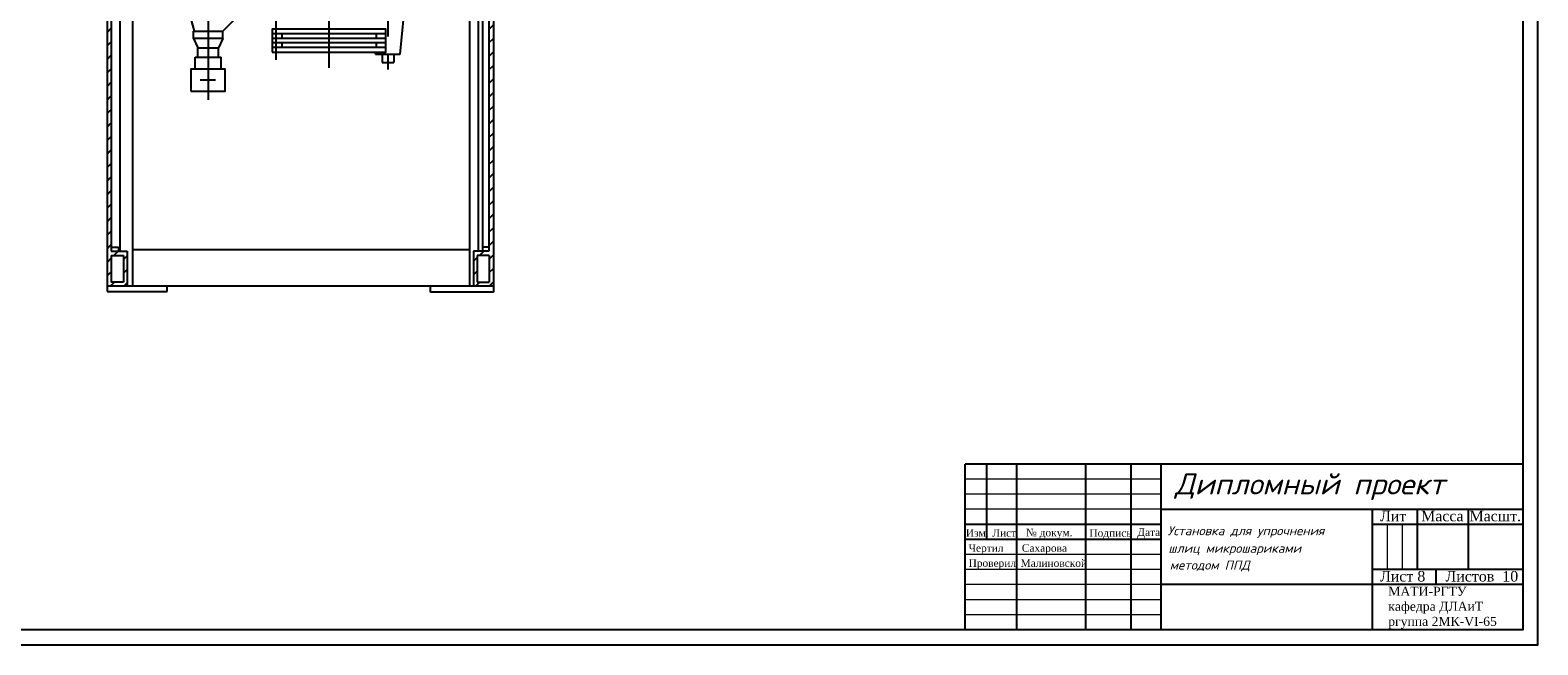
# Model space of a CAD drawing. Header units: millimetres. Extents: x 497 to 2319, y 159 to 769.
# Tile 2 of 4: x 1819 to 2319, y 169 to 373. Entities that reach past the tile are written whole.
import ezdxf

# ---------------------------------------------------------------- set-up
doc = ezdxf.new("R2010")
doc.units = ezdxf.units.MM
doc.linetypes.add('CENTER', pattern=[50.8, 31.75, -6.35, 6.35, -6.35])
for name, color, linetype in [('iштрих', 4, 'Continuous'), ('основной', 7, 'Continuous'), ('ось', 3, 'CENTER'), ('Текст', 5, 'Continuous')]:
    doc.layers.add(name, color=color, linetype=linetype)
doc.layers.add('размеры', color=1, linetype='Continuous', lineweight=18)
doc.styles.add('ROMANS', font='romans.shx', dxfattribs={"oblique": 15, "height": 5})

msp = doc.modelspace()

# ---------------------------------------------------------------- hatches: boundary and pattern name
at = {"layer": 'iштрих'}
h = msp.add_hatch(dxfattribs=at)
h.set_pattern_fill('ANSI31', color=256, style=0)
h.paths.add_polyline_path([(1977.71, 470.45), (1976.58, 470.45), (1976.58, 454.09), (1972.96, 454.09), (1972.96, 456.94), (1964.96, 456.94), (1964.96, 448.38), (1971.46, 448.38), (1971.46, 384.76), (1972.96, 384.76), (1972.96, 452), (1977.71, 452)])
h.paths.add_polyline_path([(1971.49, 449.89), (1966.32, 449.89), (1966.32, 455.73), (1971.49, 455.73)], flags=16)
h.paths.add_polyline_path([(1853.17, 452), (1851.72, 452), (1851.72, 449.49), (1847.64, 449.49), (1847.64, 447.96), (1853.17, 447.96)], flags=16)
h.paths.add_polyline_path([(1853.17, 456.82), (1846.13, 456.82), (1846.13, 482.47), (1844.74, 482.47), (1844.74, 452), (1844.74, 384.76), (1846.13, 384.76), (1846.13, 447.96), (1847.64, 447.96), (1847.64, 449.49), (1846.13, 449.49), (1846.13, 455.49), (1851.72, 455.49), (1851.72, 452), (1853.17, 452)])
h.paths.add_polyline_path([(1846.13, 384.76), (1844.74, 384.76), (1844.74, 287.71), (1851.36, 287.71), (1851.36, 299.37), (1846.13, 299.37)])
h.paths.add_polyline_path([(1846.13, 297.93), (1850.17, 297.93), (1850.17, 289.09), (1846.13, 289.09)], flags=16)
h.paths.add_polyline_path([(1972.96, 384.76), (1971.46, 384.76), (1971.46, 299.37), (1966.34, 299.37), (1966.34, 287.71), (1972.96, 287.71)])
h.paths.add_polyline_path([(1971.57, 289.09), (1967.53, 289.09), (1967.53, 297.93), (1971.57, 297.93)], flags=16)

# ---------------------------------------------------------------- linework, layer by layer
for p, q in [((2136.48, 228.66), (2136.48, 203.66)), ((2146.48, 228.66), (2146.48, 173.66)), ((2169.48, 173.66), (2169.48, 228.66)), ((2184.48, 228.66), (2184.48, 173.66)), ((2194.48, 173.66), (2194.48, 228.66)), ((2194.48, 213.66), (2314.48, 213.66)), ((2264.48, 213.66), (2264.48, 173.66)), ((2279.48, 213.66), (2279.48, 193.66)), ((2296.48, 193.66), (2296.48, 213.66)), ((2194.48, 208.66), (2129.48, 208.66)), ((2314.48, 208.66), (2264.48, 208.66)), ((2194.48, 203.66), (2129.48, 203.66)), ((2314.48, 193.66), (2264.48, 193.66)), ((2285.64, 193.66), (2285.64, 188.66)), ((2314.48, 188.66), (2194.48, 188.66))]:
    msp.add_line(p, q)
msp.add_lwpolyline([(1478.48, 168.66), (2319.48, 168.66), (2319.48, 762.66), (1478.48, 762.66)], close=True)
for points in [[(1498.48, 173.66), (1498.48, 757.66), (2314.48, 757.66), (2314.48, 173.66), (1498.48, 173.66)], [(2129.48, 173.66), (2129.48, 228.66)], [(2314.48, 228.66), (2129.48, 228.66)]]:
    msp.add_lwpolyline(points)
at = {"layer": 'основной'}
for p, q in [((1853.17, 620.45), (1853.17, 287.71)), ((1964.96, 608.08), (1964.96, 287.71)), ((1844.74, 452), (1844.74, 285.98)), ((1883.09, 372.4), (1964.96, 454.79)), ((1972.96, 452), (1972.96, 285.69)), ((1846.13, 447.96), (1846.13, 299.37)), ((1848.96, 447.96), (1848.96, 299.37)), ((1873.77, 372.4), (1853.17, 447.84)), ((1969.25, 448.38), (1969.25, 299.37)), ((1971.46, 448.38), (1971.46, 299.37)), ((1967.92, 410.55), (1967.92, 299.37)), ((1942, 364.71), (1944.1, 386.16)), ((1873.43, 369.93), (1873.43, 372.4)), ((1873.43, 372.4), (1883.09, 372.4)), ((1883.09, 369.93), (1883.09, 372.4)), ((1899.46, 371.56), (1937.25, 371.56)), ((1902.73, 371.56), (1902.73, 370.08)), ((1933.98, 371.56), (1933.98, 370.08)), ((1883.09, 369.93), (1873.43, 369.93)), ((1873.43, 369.93), (1874.85, 366.87)), ((1874.85, 363.76), (1874.85, 366.87)), ((1874.85, 366.87), (1881.68, 366.87)), ((1883.09, 369.93), (1881.68, 366.87)), ((1881.68, 363.76), (1881.68, 366.87)), ((1899.46, 370.08), (1937.25, 370.08)), ((1899.46, 368.59), (1937.25, 368.59)), ((1899.46, 367.11), (1937.25, 367.11)), ((1902.73, 368.59), (1902.73, 367.11)), ((1933.83, 364.71), (1933.76, 365.4)), ((1933.98, 368.59), (1933.98, 367.11)), ((1873.96, 359.75), (1873.96, 363.76)), ((1873.96, 363.76), (1882.56, 363.76)), ((1882.56, 359.75), (1882.56, 363.76)), ((1933.83, 364.71), (1942, 364.71)), ((1935.98, 364.71), (1935.98, 361.94)), ((1935.98, 361.94), (1939.85, 361.94)), ((1939.85, 364.71), (1939.85, 361.94)), ((1846.13, 300.71), (1848.48, 300.71)), ((1848.48, 300.71), (1848.48, 299.37)), ((1971.46, 300.71), (1969.25, 300.71)), ((1846.13, 299.37), (1851.36, 299.37)), ((1846.13, 297.93), (1850.17, 297.93)), ((1846.13, 297.93), (1846.13, 289.09)), ((1850.17, 297.93), (1850.17, 289.09)), ((1851.36, 299.37), (1851.36, 287.71)), ((1853.17, 299.96), (1964.96, 299.96)), ((1966.34, 299.37), (1966.34, 287.71)), ((1971.46, 299.37), (1966.34, 299.37)), ((1967.53, 297.93), (1967.53, 289.09)), ((1971.57, 297.93), (1967.53, 297.93)), ((1971.57, 297.93), (1971.57, 289.09)), ((1972.96, 287.71), (1844.74, 287.71)), ((1844.74, 285.98), (1864.71, 285.98)), ((1850.17, 289.09), (1846.13, 289.09)), ((1864.71, 285.98), (1864.71, 287.71)), ((1952.08, 285.69), (1952.08, 287.71)), ((1972.96, 285.69), (1952.08, 285.69)), ((1967.53, 289.09), (1971.57, 289.09))]:
    msp.add_line(p, q, dxfattribs=at)
for points in [[(1899.46, 365.4), (1937.25, 365.4), (1937.25, 373.05), (1899.46, 373.05)], [(1872.58, 352.52), (1883.95, 352.52), (1883.95, 359.75), (1872.58, 359.75)]]:
    msp.add_lwpolyline(points, close=True, dxfattribs=at)
at = {"layer": 'ось'}
for p, q in [((1918.35, 583.35), (1918.35, 360.2)), ((1937.92, 402.36), (1937.92, 359.66)), ((1878.26, 377.94), (1878.26, 349.63)), ((1900.73, 378.6), (1900.73, 362.86)), ((1875.61, 356.28), (1880.74, 356.28))]:
    msp.add_line(p, q, dxfattribs=at)
at = {"layer": 'размеры'}
for p, q in [((2194.48, 223.66), (2129.48, 223.66)), ((2194.48, 218.66), (2129.48, 218.66)), ((2194.48, 213.66), (2129.48, 213.66)), ((2269.48, 208.66), (2269.48, 193.66)), ((2274.48, 208.66), (2274.48, 193.66)), ((2194.48, 198.66), (2129.48, 198.66)), ((2194.48, 193.66), (2129.48, 193.66)), ((2194.48, 188.66), (2129.48, 188.66)), ((2194.48, 183.66), (2129.48, 183.66)), ((2194.48, 178.66), (2129.48, 178.66))]:
    msp.add_line(p, q, dxfattribs=at)

# ---------------------------------------------------------------- texts
at = {"attachment_point": 1}
for s, insert, char_height, width in [('{\\fTimes New Roman CYR|b0|i0|c204|p18;Лит}', (2267.1, 213.18), 3.5, 15), ('{\\fTimes New Roman|b0|i0|c204|p18;Масса}', (2280.74, 213.18), 3.5, 15), ('{\\fTimes New Roman|b0|i0|c204|p18;Масшт.}', (2296.79, 213.18), 3.5, 15), ('{\\fTimes New Roman CYR|b0|i0|c204|p18;Изм.}', (2129.69, 207.06), 2.5, 7), ('{\\fTimes New Roman|b0|i0|c204|p18;Лист}', (2138.46, 207.06), 2.5, 7), ('{\\fTimes New Roman CYR|b0|i0|c204|p18;№ докум.}', (2149.64, 207.19), 2.5, 23), ('{\\fTimes New Roman|b0|i0|c204|p18;Подпись}', (2170.68, 207.06), 2.5, 7), ('{\\fTimes New Roman|b0|i0|c204|p18;Дата}', (2186.58, 207.32), 2.5, 7), ('{\\fTimes New Roman|b0|i0|c204|p18;Чертил}', (2130.59, 202.06), 2.5, 7), ('{\\fTimes New Roman|b0|i0|c204|p18;Сахарова}', (2148.26, 202.06), 2.5, 19.1509), ('{\\fTimes New Roman|b0|i0|c204|p18;Проверил}', (2130.59, 197.06), 2.5, 7), ('{\\fTimes New Roman|b0|i0|c204|p18;Малиновской}', (2147.85, 197.06), 2.5, 7), ('{\\fTimes New Roman|b0|i0|c204|p18;Лист 8}', (2267.1, 193.18), 3.5, 16.3306), ('{\\fTimes New Roman|b0|i0|c204|p18;Листов  10}', (2288.82, 193.18), 3.5, 26.6944), ('{\\fTimes New Roman|b0|i0|c204|p18;МАТИ-РГТУ \\Pкафедра ДЛАиТ\\Pргуппа 2МК-\\fTimes New Roman|b0|i0|c0|p18;VI-65}', (2269.84, 187.96), 3, 39.1757)]:
    msp.add_mtext(s, dxfattribs=dict(at, insert=insert, char_height=char_height, width=width))
at = {"layer": 'Текст', "style": 'ROMANS', "oblique": 15}
for s, height, p in [('Дипломный проект', 7, (2199.05, 218.59)), ('Установка для упрочнения', 3, (2196.65, 205.05)), ('шлиц микрошариками', 3, (2196.88, 199.23)), ('методом ППД', 3, (2197.34, 193.64))]:
    msp.add_text(s, height=height, dxfattribs=at).set_placement(p)

doc.saveas('drawing.dxf')
